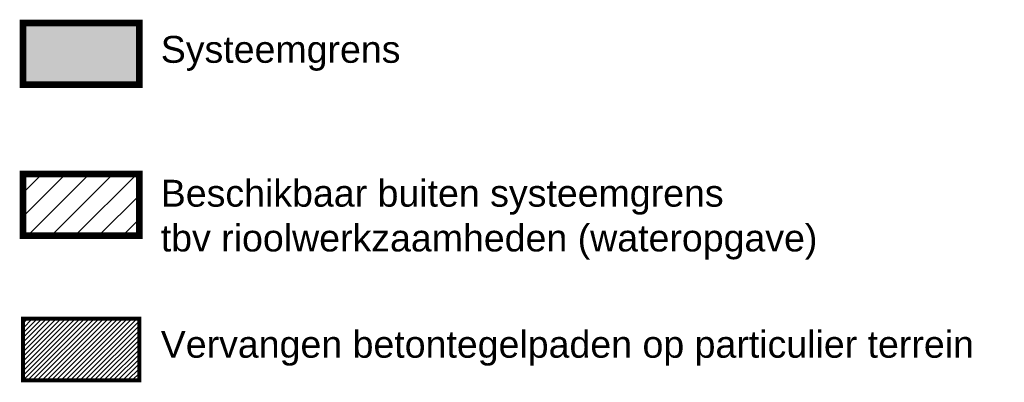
# Model space of a CAD drawing. Header units: metres. Extents: x 154159 to 155375, y 460880 to 461395.
# Tile 10 of 10: x 155302 to 155375, y 461368 to 461395. Entities that reach past the tile are written whole.
import ezdxf

# ---------------------------------------------------------------- set-up
doc = ezdxf.new("R2010")
doc.units = ezdxf.units.M
doc.header["$MEASUREMENT"] = 0
for name, color, linetype, lineweight, true_color in [('N-WE-KG-GRENS-G', 7, 'Continuous', 50, 0x0063c7), ('N-WE-KG-SYSTEEMGRENS-2-A', 7, 'Continuous', 9, 0x0000f5), ('N-WE-KG-SYSTEEMGRENS-2-G', 7, 'Continuous', 50, 0x0000f5), ('N-WE-KG-SYSTEEMGRENS-G', 7, 'Continuous', 50, 0xeb00b0)]:
    doc.layers.add(name, color=color, linetype=linetype, lineweight=lineweight, true_color=true_color)
for name, color, linetype, lineweight in [('N-WE-KG-GRENS-V', 251, 'Continuous', 18), ('N-WE-KG-SYSTEEMGRENS-A', 253, 'Continuous', 50), ('X-XX-AL-LEGENDA-T25', 7, 'Continuous', 25)]:
    doc.layers.add(name, color=color, linetype=linetype, lineweight=lineweight)
doc.styles.add('NLCS-ISO', font='NLCS-ISO.ttf')

msp = doc.modelspace()

# ---------------------------------------------------------------- hatches: boundary and pattern name
at = {"layer": 'N-WE-KG-GRENS-V'}
h = msp.add_hatch(dxfattribs=at)
h.set_pattern_fill('ANSI31', color=256, scale=2)
h.set_pattern_definition([(45, (155302.02946, 461368.17756), (-0.176777, 0.176777), [])])
h.paths.add_polyline_path([(155310.695, 461372.757), (155302.029, 461372.757), (155302.029, 461368.178), (155310.695, 461368.178)])
at = {"layer": 'N-WE-KG-SYSTEEMGRENS-2-A'}
h = msp.add_hatch(dxfattribs=at)
h.set_pattern_fill('LINE', color=256, scale=10, angle=45)
h.set_pattern_definition([(45, (155303.8453, 461382.1796), (-0.88388, 0.88388), [])])
h.paths.add_polyline_path([(155310.695, 461383.526), (155302.029, 461383.526), (155302.029, 461378.947), (155310.695, 461378.947)])
at = {"layer": 'N-WE-KG-SYSTEEMGRENS-A'}
h = msp.add_hatch(color=256, dxfattribs=at)
h.dxf.hatch_style = 1
h.paths.add_polyline_path([(155302.029, 461390.192), (155310.695, 461390.192), (155310.695, 461394.771), (155302.029, 461394.771)])

# ---------------------------------------------------------------- linework, layer by layer
at = {"layer": 'N-WE-KG-GRENS-G', "const_width": 0.3, "flags": 128}
msp.add_lwpolyline([(155302.029, 461372.757), (155310.695, 461372.757), (155310.695, 461368.178), (155302.029, 461368.178)], close=True, dxfattribs=at)
at = {"layer": 'N-WE-KG-SYSTEEMGRENS-2-G', "const_width": 0.5}
msp.add_lwpolyline([(155302.029, 461383.526), (155310.695, 461383.526), (155310.695, 461378.947), (155302.029, 461378.947)], close=True, dxfattribs=at)
at = {"layer": 'N-WE-KG-SYSTEEMGRENS-G', "const_width": 0.5, "flags": 128}
msp.add_lwpolyline([(155310.695, 461390.192), (155302.029, 461390.192), (155302.029, 461394.771), (155310.695, 461394.771)], close=True, dxfattribs=at)

# ---------------------------------------------------------------- texts
at = {"layer": 'X-XX-AL-LEGENDA-T25', "char_height": 2, "attachment_point": 1, "style": 'NLCS-ISO'}
for s, width, insert in [('\\fArial|b0|i0;Systeemgrens ', 33.02387, (155312.288, 461393.813)), ('\\fArial|b0|i0;Beschikbaar buiten systeemgrens \\Ptbv rioolwerkzaamheden (wateropgave)', 65.03546, (155312.288, 461383.103)), ('\\fArial|b0|i0;Vervangen betontegelpaden op particulier terrein', 93.03546, (155312.288, 461371.858))]:
    msp.add_mtext_dynamic_manual_height_columns(s, width=width, gutter_width=6.25, heights=[0], dxfattribs=dict(at, insert=insert))

doc.saveas('drawing.dxf')
